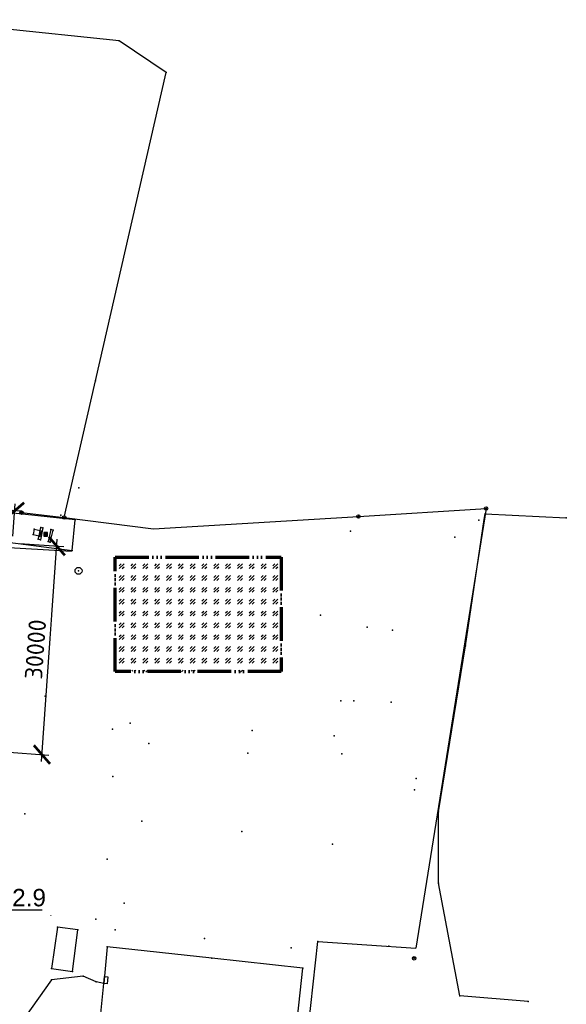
# Model space of a CAD drawing. Extents: x -607893402 to -606472477, y -1001733938 to -1001014811.
# Tile 19 of 23: x -607728530 to -607650110, y -1001363552 to -1001222220. Entities that reach past the tile are written whole.
import ezdxf
from ezdxf import colors
from ezdxf.entities.mleader import LeaderData, LeaderLine
from ezdxf.math import Vec2, Vec3

# ---------------------------------------------------------------- set-up
doc = ezdxf.new("R2010")
doc.units = 0
doc.header["$MEASUREMENT"] = 0
doc.linetypes.add('ACAD_ISO06W100', pattern=[36, 24, -3, 0, -3, 0, -3, 0, -3])
doc.layers.get('0').update_dxf_attribs({"linetype": 'CONTINUOUS'})
doc.layers.get('Defpoints').update_dxf_attribs({"linetype": 'CONTINUOUS'})
for name, color, linetype, lineweight in [('ELEKTRIKA', 3, 'EL_VEDENI_NN_PODZ', 50), ('PROSTOR STAVENIŠTĚ', 3, 'CONTINUOUS', 50), ('SKLÁDKA MATERIÁLU', 210, 'ACAD_ISO06W100', 70)]:
    doc.layers.add(name, color=color, linetype=linetype, lineweight=lineweight)
doc.layers.add('polohopis', color=7, linetype='CONTINUOUS')
doc.layers.add('POPIS', color=1, linetype='CONTINUOUS')
doc.styles.add('ISOCPEUR', font='isocpeur.ttf')
doc.styles.add('ROMANS', font='ROMANS', dxfattribs={"height": 0.2})
doc.linetypes.add('EL_VEDENI_NN_PODZ', pattern='A,35,-15,[109,CADKON.SHX,S=5,R=0,X=0,Y=0],-50', length=100)
doc.dimstyles.new('1-50', dxfattribs={"dimscale": 50, "dimtxt": 2, "dimasz": 1.75, "dimexe": 1, "dimexo": 1, "dimgap": 0.6, "dimtad": 1, "dimdec": 0, "dimzin": 0, "dimdsep": 46, "dimtxsty": 'ISOCPEUR', "dimblk1": 'ARCHTICK', "dimblk2": 'ARCHTICK', "dimsah": 1, "dimcen": 0.09, "dimdle": 1, "dimclrd": 256, "dimclre": 256, "dimclrt": 256, "dimadec": 0, "dimazin": 0, "dimtfac": 1, "dimtdec": 0, "dimtix": 1, "dimtmove": 2, "dimatfit": 3, "dimfxl": 1, "dimtfill": 1, "dimtolj": 1, "dimtzin": 0, "dimarcsym": 0})

# ---------------------------------------------------------------- blocks, each defined once
blk = doc.blocks.new('_ARCHTICK')
at = {"color": 0, "linetype": 'ByBlock', "const_width": 0.15}
blk.add_lwpolyline([(-0.5, -0.5), (0.5, 0.5)], dxfattribs=at)
blk = doc.blocks.new('*D119')
at = {"layer": 'Defpoints', "color": 0, "linetype": 'Continuous', "transparency": 16777216}
for p in [(-607779110, -1001289151), (-607779440, -1001293775), (-607729566, -1001297329)]:
    blk.add_point(p, dxfattribs=at)
at = {"layer": 'PROSTOR STAVENIŠTĚ', "color": 7, "linetype": 'Continuous', "lineweight": -2, "transparency": 16777216}
for p, q in [((-607779369, -1001292778), (-607779039, -1001288153)), ((-607728239, -1001292776), (-607780108, -1001289080)), ((-607729495, -1001296332), (-607729166, -1001291707))]:
    blk.add_line(p, q, dxfattribs=at)
at = {"layer": 'PROSTOR STAVENIŠTĚ', "color": 7, "linetype": 'Continuous', "lineweight": -2, "transparency": 16777216, "xscale": 2500, "yscale": 2500, "zscale": 2500}
for p, rotation in [((-607779110, -1001289151), 175.9242197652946), ((-607729237, -1001292705), 355.9242197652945)]:
    blk.add_blockref('_ARCHTICK', p, dxfattribs=dict(at, rotation=rotation))
at = {"layer": 'PROSTOR STAVENIŠTĚ', "color": 7, "linetype": 'Continuous', "lineweight": -3, "transparency": 16777216, "insert": (-607754031, -1001288933), "char_height": 2500, "attachment_point": 5, "rotation": 355.92422, "style": 'ISOCPEUR', "bg_fill": 3, "box_fill_scale": 1.25, "bg_fill_color": 256, "bg_fill_true_color": 13158600, "bg_fill_transparency": 0}
blk.add_mtext('\\A1;50000', dxfattribs=at)
blk = doc.blocks.new('*D120')
at = {"layer": 'Defpoints', "color": 0, "linetype": 'Continuous', "transparency": 16777216}
for p in [(-607729566, -1001297329), (-607723207, -1001297782), (-607731698, -1001327253)]:
    blk.add_point(p, dxfattribs=at)
at = {"layer": 'PROSTOR STAVENIŠTĚ', "color": 7, "linetype": 'Continuous', "lineweight": -2, "transparency": 16777216}
for p, q in [((-607725411, -1001328704), (-607723136, -1001296785)), ((-607728569, -1001297400), (-607722210, -1001297853)), ((-607730701, -1001327324), (-607724342, -1001327778))]:
    blk.add_line(p, q, dxfattribs=at)
at = {"layer": 'PROSTOR STAVENIŠTĚ', "color": 7, "linetype": 'Continuous', "lineweight": -2, "transparency": 16777216, "xscale": 2500, "yscale": 2500, "zscale": 2500}
for p, rotation in [((-607723207, -1001297782), 85.92421976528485), ((-607725339, -1001327706), 265.9242197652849)]:
    blk.add_blockref('_ARCHTICK', p, dxfattribs=dict(at, rotation=rotation))
at = {"layer": 'PROSTOR STAVENIŠTĚ', "color": 7, "linetype": 'Continuous', "lineweight": -3, "transparency": 16777216, "insert": (-607726268, -1001312602), "char_height": 2500, "attachment_point": 5, "rotation": 85.92422, "style": 'ISOCPEUR', "bg_fill": 3, "box_fill_scale": 1.25, "bg_fill_color": 256, "bg_fill_true_color": 13158600, "bg_fill_transparency": 0}
blk.add_mtext('\\A1;30000', dxfattribs=at)

msp = doc.modelspace()

# ---------------------------------------------------------------- hatches: boundary and pattern name
at = {"layer": 'SKLÁDKA MATERIÁLU', "linetype": 'Continuous', "lineweight": -3}
h = msp.add_hatch(dxfattribs=at)
h.set_pattern_fill('GOST_GLASS', color=256, scale=200)
h.set_pattern_definition([(45, (-587283.7, -22543.8), (1697.0562748, 0), [1000, -1400]), (45, (-586859.4, -22543.8), (1697.0562748, 0), [400, -2000]), (45, (-587283.7, -22119.6), (1697.0562748, 0), [400, -2000])])
h.paths.add_polyline_path([(-607714825.3, -1001299366.5), (-607691007.2, -1001299366.5), (-607691007.2, -1001315783), (-607714825.3, -1001315783)])

# ---------------------------------------------------------------- linework, layer by layer
at = {"layer": 'ELEKTRIKA', "color": 4, "linetype": 'Continuous', "lineweight": 25}
msp.add_line((-607774960.7, -1001295163), (-607721084.7, -1001298529.9), dxfattribs=at)
at = {"layer": 'polohopis'}
for p, q in [((-607714260, -1001225250), (-607743540, -1001222220)), ((-607707500, -1001229820), (-607714260, -1001225250)), ((-607717660, -1001274050), (-607707500, -1001229820)), ((-607720721, -1001287400), (-607717660, -1001274050)), ((-607722150, -1001293680), (-607720721, -1001287400)), ((-607768800, -1001292280), (-607720990, -1001298390)), ((-607720580, -1001294000), (-607735910, -1001292350)), ((-607679940, -1001293540), (-607661620, -1001292390)), ((-607661620, -1001292390), (-607671703.5, -1001355470.2)), ((-607728260, -1001292980), (-607722150, -1001293680)), ((-607722150, -1001293680), (-607709350, -1001295280)), ((-607709350, -1001295280), (-607679940, -1001293540)), ((-607661897, -1001293981), (-607661770, -1001293130)), ((-607661770, -1001293130), (-607650110, -1001293700)), ((-607726450, -1001295330), (-607726620, -1001296110)), ((-607726450, -1001295330), (-607725579, -1001295539)), ((-607725579, -1001295539), (-607725480, -1001295110)), ((-607725210, -1001295160), (-607725570, -1001296870)), ((-607725480, -1001295110), (-607725210, -1001295160)), ((-607720990, -1001298390), (-607720580, -1001294000)), ((-607664590, -1001312110), (-607661897, -1001293981)), ((-607726620, -1001296110), (-607725758, -1001296317)), ((-607725870, -1001296800), (-607725758, -1001296317)), ((-607725758, -1001296317), (-607725579, -1001295539)), ((-607725758, -1001296317), (-607725620, -1001296350)), ((-607725450, -1001295570), (-607725620, -1001296350)), ((-607725579, -1001295539), (-607725450, -1001295570)), ((-607724060, -1001295410), (-607724460, -1001297130)), ((-607724170, -1001297210), (-607723750, -1001295500)), ((-607723750, -1001295500), (-607724060, -1001295410)), ((-607725570, -1001296870), (-607725870, -1001296800)), ((-607724460, -1001297130), (-607724170, -1001297210)), ((-607685370, -1001307680), (-607685350, -1001307680)), ((-607685360, -1001307665), (-607685360, -1001307680)), ((-607685360, -1001307695), (-607685360, -1001307680)), ((-607678680, -1001309400), (-607678660, -1001309400)), ((-607678670, -1001309385), (-607678670, -1001309400)), ((-607678670, -1001309415), (-607678670, -1001309400)), ((-607675040, -1001309860), (-607675020, -1001309860)), ((-607675030, -1001309845), (-607675030, -1001309860)), ((-607675030, -1001309875), (-607675030, -1001309860)), ((-607668430, -1001335910), (-607664590, -1001312110)), ((-607682450, -1001320000), (-607682430, -1001320000)), ((-607682440, -1001319985), (-607682440, -1001320000)), ((-607682440, -1001320015), (-607682440, -1001320000)), ((-607680620, -1001320000), (-607680600, -1001320000)), ((-607680610, -1001319985), (-607680610, -1001320000)), ((-607680610, -1001320015), (-607680610, -1001320000)), ((-607675250, -1001320160), (-607675230, -1001320160)), ((-607675240, -1001320145), (-607675240, -1001320160)), ((-607675240, -1001320175), (-607675240, -1001320160)), ((-607712710, -1001323190), (-607712690, -1001323190)), ((-607712700, -1001323175), (-607712700, -1001323190)), ((-607712700, -1001323205), (-607712700, -1001323190)), ((-607695170, -1001324260), (-607695150, -1001324260)), ((-607695160, -1001324245), (-607695160, -1001324260)), ((-607695160, -1001324275), (-607695160, -1001324260)), ((-607683440, -1001325020), (-607683420, -1001325020)), ((-607683430, -1001325005), (-607683430, -1001325020)), ((-607683430, -1001325035), (-607683430, -1001325020)), ((-607710020, -1001326100), (-607710000, -1001326100)), ((-607710010, -1001326085), (-607710010, -1001326100)), ((-607710010, -1001326115), (-607710010, -1001326100)), ((-607695820, -1001327510), (-607695800, -1001327510)), ((-607695810, -1001327495), (-607695810, -1001327510)), ((-607695810, -1001327525), (-607695810, -1001327510)), ((-607682320, -1001327620), (-607682300, -1001327620)), ((-607682310, -1001327605), (-607682310, -1001327620)), ((-607682310, -1001327635), (-607682310, -1001327620)), ((-607727820, -1001336200), (-607727800, -1001336200)), ((-607727810, -1001336185), (-607727810, -1001336200)), ((-607727810, -1001336215), (-607727810, -1001336200)), ((-607668440, -1001346160), (-607668430, -1001335910)), ((-607711030, -1001337270), (-607711010, -1001337270)), ((-607711020, -1001337255), (-607711020, -1001337270)), ((-607711020, -1001337285), (-607711020, -1001337270)), ((-607696650, -1001338740), (-607696630, -1001338740)), ((-607696640, -1001338725), (-607696640, -1001338740)), ((-607696640, -1001338755), (-607696640, -1001338740)), ((-607683650, -1001340570), (-607683630, -1001340570)), ((-607683640, -1001340555), (-607683640, -1001340570)), ((-607683640, -1001340585), (-607683640, -1001340570)), ((-607665400, -1001362350), (-607668440, -1001346160)), ((-607713540, -1001349040), (-607713520, -1001349040)), ((-607713530, -1001349025), (-607713530, -1001349040)), ((-607713530, -1001349055), (-607713530, -1001349040)), ((-607723130, -1001352470), (-607723960, -1001358420)), ((-607720170, -1001352850), (-607723130, -1001352470)), ((-607720970, -1001358840), (-607720170, -1001352850)), ((-607714860, -1001352840), (-607714840, -1001352840)), ((-607714850, -1001352825), (-607714850, -1001352840)), ((-607714850, -1001352855), (-607714850, -1001352840)), ((-607702050, -1001354100), (-607702030, -1001354100)), ((-607702040, -1001354085), (-607702040, -1001354100)), ((-607702040, -1001354115), (-607702040, -1001354100)), ((-607688610, -1001380400), (-607685770, -1001354560)), ((-607685770, -1001354560), (-607671703.5, -1001355470.2)), ((-607715970, -1001355310), (-607716472, -1001360547)), ((-607700980, -1001356910), (-607715970, -1001355310)), ((-607689600, -1001355430), (-607689580, -1001355430)), ((-607689590, -1001355415), (-607689590, -1001355430)), ((-607689590, -1001355445), (-607689590, -1001355430)), ((-607687930, -1001358360), (-607700980, -1001356910)), ((-607723960, -1001358420), (-607720970, -1001358840)), ((-607688676, -1001365429), (-607687930, -1001358360)), ((-607723970, -1001360040), (-607730700, -1001369490)), ((-607719420, -1001359520), (-607723970, -1001360040)), ((-607717550, -1001360320), (-607719420, -1001359520)), ((-607716472, -1001360547), (-607717550, -1001360320)), ((-607716471.6, -1001360546.9), (-607716376.1, -1001359550.4)), ((-607716376.1, -1001359550.4), (-607715878.4, -1001359599.1)), ((-607715878.4, -1001359599.1), (-607715973.8, -1001360593.6)), ((-607717224, -1001368373), (-607716472, -1001360547)), ((-607715973.8, -1001360593.6), (-607716471.6, -1001360546.9)), ((-607655590, -1001363150), (-607665400, -1001362350))]:
    msp.add_line(p, q, dxfattribs=at)
for points in [[(-607725050, -1001296340), (-607724550, -1001296340), (-607724550, -1001295840), (-607725050, -1001295840)], [(-607724950, -1001296240), (-607724650, -1001296240), (-607724650, -1001295940), (-607724950, -1001295940)], [(-607724850, -1001296140), (-607724750, -1001296140), (-607724750, -1001296040), (-607724850, -1001296040)]]:
    msp.add_lwpolyline(points, close=True, dxfattribs=at)
for centre, radius in [((-607661620, -1001292390), 250), ((-607661620, -1001292390), 50), ((-607728260, -1001292980), 250), ((-607728260, -1001292980), 50), ((-607722150, -1001293680), 250), ((-607722150, -1001293680), 50), ((-607679940, -1001293540), 250), ((-607679940, -1001293540), 50), ((-607720090, -1001301330), 500), ((-607671940, -1001356950), 250), ((-607671940, -1001356950), 50)]:
    msp.add_circle(centre, radius, dxfattribs=at)
for p in [(-607714260, -1001225250), (-607707500, -1001229820), (-607717660, -1001274050), (-607720050, -1001289420), (-607661620, -1001292390), (-607728260, -1001292980), (-607722620, -1001293340), (-607722150, -1001293680), (-607679940, -1001293540), (-607661770, -1001293130), (-607650110, -1001293700), (-607726450, -1001295330), (-607725480, -1001295110), (-607725210, -1001295160), (-607720580, -1001294000), (-607662680, -1001294050), (-607726620, -1001296110), (-607725620, -1001296350), (-607724800, -1001296090), (-607724060, -1001295410), (-607723750, -1001295500), (-607681080, -1001295660), (-607666120, -1001296520), (-607725870, -1001296800), (-607725570, -1001296870), (-607724460, -1001297130), (-607724170, -1001297210), (-607720990, -1001298390), (-607720090, -1001301330), (-607685360, -1001307680), (-607678670, -1001309400), (-607675030, -1001309860), (-607664590, -1001312110), (-607724870, -1001319340), (-607682440, -1001320000), (-607680610, -1001320000), (-607675240, -1001320160), (-607712700, -1001323190), (-607715200, -1001324040), (-607695160, -1001324260), (-607683430, -1001325020), (-607710010, -1001326100), (-607695810, -1001327510), (-607682310, -1001327620), (-607715170, -1001330830), (-607671650, -1001331150), (-607671910, -1001332770), (-607727810, -1001336200), (-607668430, -1001335910), (-607711020, -1001337270), (-607696640, -1001338740), (-607683640, -1001340570), (-607715960, -1001342710), (-607668440, -1001346160), (-607713530, -1001349040), (-607724050, -1001350720), (-607717600, -1001351310), (-607723130, -1001352470), (-607720170, -1001352850), (-607714850, -1001352840), (-607702040, -1001354100), (-607685770, -1001354560), (-607715970, -1001355310), (-607689590, -1001355430), (-607675570, -1001355220), (-607700980, -1001356910), (-607671940, -1001356950), (-607723960, -1001358420), (-607720970, -1001358840), (-607687930, -1001358360), (-607723970, -1001360040), (-607719420, -1001359520), (-607717550, -1001360320), (-607716440, -1001360550), (-607665400, -1001362350), (-607655590, -1001363150)]:
    msp.add_point(p, dxfattribs=at)
at = {"layer": 'SKLÁDKA MATERIÁLU', "ltscale": 200}
msp.add_lwpolyline([(-607714825.3, -1001299366.5), (-607691007.2, -1001299366.5), (-607691007.2, -1001315783), (-607714825.3, -1001315783)], close=True, dxfattribs=at)

# ---------------------------------------------------------------- next in the draw order: dimensions: what is measured, and where the dimension line sits
at = {"layer": 'PROSTOR STAVENIŠTĚ', "color": 7, "linetype": 'Continuous', "lineweight": -3}
dim = msp.add_aligned_dim(p1=(-607729566.1, -1001297329.3), p2=(-607779439.7, -1001293775.5), distance=-4636.3, dimstyle='1-50', override={"dimtxt": 50, "dimasz": 50, "dimexe": 20, "dimexo": 20, "dimgap": 15, "dimdle": 20, "dimclrd": 7, "dimclre": 7, "dimclrt": 7}, dxfattribs=at)
dim.commit()
dim.dimension.update_dxf_attribs({"geometry": '*D119', "text_midpoint": (-607754031.2, -1001288932.8)})

# ---------------------------------------------------------------- next in the draw order: leaders
at = {"layer": 'POPIS', "linetype": 'Continuous'}
ml = msp.add_multileader_mtext('Standard', dxfattribs=at)
ml.set_content('{\\fArial|b0|i0|c238|p34;SO02.9}', color=256, style='ROMANS')
ml.set_leader_properties()
ml.build(insert=Vec2(0, 0))
ml.multileader.update_dxf_attribs({"text_left_attachment_type": 6, "text_right_attachment_type": 6, "dogleg_length": 0.36, "arrow_head_size": 0.18})
ctx = ml.context
ctx.base_point, ctx.char_height, ctx.arrow_head_size, ctx.landing_gap_size, ctx.plane_origin = Vec3(-607736600.8, -1001349986.5), 2500, 0.18, 0.09, Vec3(-607709917.9, -1001348638.6)
ctx.left_attachment, ctx.right_attachment = 6, 6
notes = []
notes.append((ctx, [(1, (1, 1, 0), (-607736601.1, -1001349986.5), (1, 0), 0.36, [(0, [(-607744477, -1001351946.5)], 0, [])])]))
ctx.mtext.insert, ctx.mtext.flow_direction = Vec3(-607736600.7, -1001346986.5), 5
ctx.mtext.has_bg_fill, ctx.mtext.bg_color, ctx.mtext.bg_scale_factor, ctx.mtext.bg_transparency, ctx.mtext.use_window_bg_color = 1, -1027028792, 1.5, 0, 1
for ctx, leaders in notes:
    for number, flags, end, landing, length, lines in leaders:
        leader = LeaderData()
        leader.index, (leader.has_last_leader_line, leader.has_dogleg_vector, leader.attachment_direction) = number, flags
        leader.last_leader_point, leader.dogleg_vector, leader.dogleg_length = Vec3(end), Vec3(landing), length
        for number, points, colour, breaks in lines:
            line = LeaderLine()
            line.index, line.vertices, line.color, line.breaks = number, Vec3.list(points), colors.encode_raw_color(colour), breaks
            leader.lines.append(line)
        ctx.leaders.append(leader)

# ---------------------------------------------------------------- next in the draw order: dimensions: what is measured, and where the dimension line sits
at = {"layer": 'PROSTOR STAVENIŠTĚ', "color": 7, "linetype": 'Continuous', "lineweight": -3}
dim = msp.add_aligned_dim(p1=(-607731698.4, -1001327253.4), p2=(-607729566.1, -1001297329.3), distance=-6375, dimstyle='1-50', override={"dimtxt": 50, "dimasz": 50, "dimexe": 20, "dimexo": 20, "dimgap": 15, "dimdle": 20, "dimclrd": 7, "dimclre": 7, "dimclrt": 7}, dxfattribs=at)
dim.commit()
dim.dimension.update_dxf_attribs({"geometry": '*D120', "text_midpoint": (-607726268.3, -1001312602.3)})

doc.saveas('drawing.dxf')
